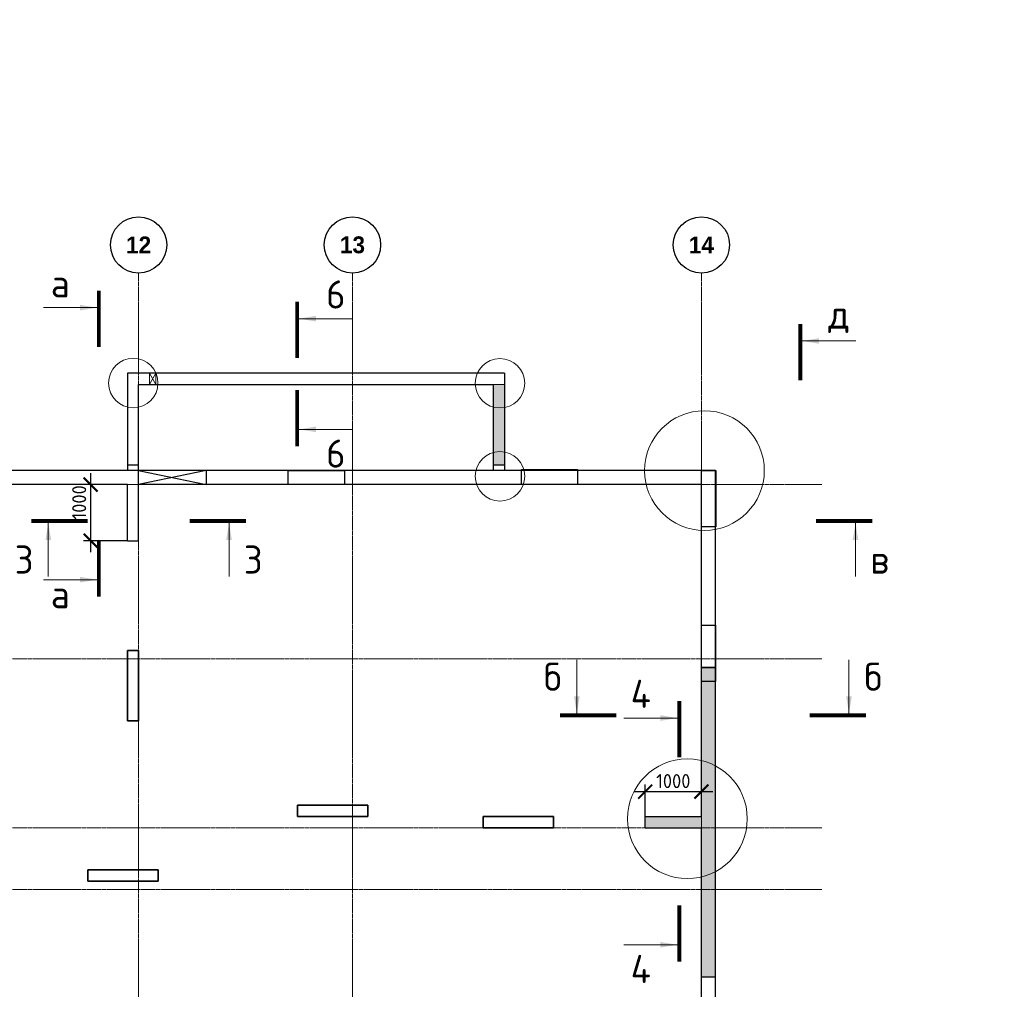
# Model space of a CAD drawing. Header units: millimetres. Extents: x 349531 to 1063351, y -131924 to 96186.
# Tile 69 of 230: x 478836 to 496330, y 30097 to 47331. Entities that reach past the tile are written whole.
import ezdxf

# ---------------------------------------------------------------- set-up
doc = ezdxf.new("R2010")
doc.units = ezdxf.units.MM
doc.linetypes.add('______5', pattern=[1100, 800, -100, 100, -100])
doc.linetypes.add('осевая', pattern=[50.8, 31.75, -6.35, 6.35, -6.35])
doc.layers.add('Колонна_ бетон', color=7, linetype='Continuous', lineweight=50, true_color=0xb4b496)
for name, color, linetype, lineweight in [('Конструкции 0.5', 5, 'Continuous', 50), ('Надписи', 200, 'Continuous', 18), ('Оси', 40, '______5', 18), ('размер', 1, 'Continuous', 25), ('РАЗМЕРЫ', 1, 'Continuous', 9), ('СТЕНЫ', 3, 'Continuous', 30), ('Узлы', 7, 'Continuous', 0)]:
    doc.layers.add(name, color=color, linetype=linetype, lineweight=lineweight)
doc.layers.add('ФВ-2', color=7, linetype='Continuous')
doc.styles.add('Century Gothic', font='GOTHIC.TTF')
doc.styles.add('GOST-2.304_Type-B', font='GOST_Common.ttf')
doc.dimstyles.new('СПДС', dxfattribs={"dimscale": 100, "dimtxt": 2.5, "dimasz": 2.5, "dimexe": 1.25, "dimexo": 0, "dimtad": 1, "dimdec": 0, "dimtxsty": 'GOST-2.304_Type-B', "dimblk": 'ARCHTICK', "dimcen": 2.5, "dimdle": 2, "dimadec": 0, "dimazin": 2, "dimtfac": 0.75, "dimtdec": 0, "dimtmove": 1, "dimatfit": 3, "dimfxl": 1, "dimtolj": 1, "dimarcsym": 1})

# ---------------------------------------------------------------- blocks, each defined once
blk = doc.blocks.new('NSY101')
at = {"color": 0, "linetype": 'ByBlock', "lineweight": -2}
blk.add_circle((0, 0), 50, dxfattribs=at)
blk = doc.blocks.new('СЛОЖНЫЙ_ОБЪЕКТ_19')
at = {"layer": 'Оси', "color": 16, "linetype": 'Continuous', "lineweight": 25, "transparency": 33554687, "xscale": 9.999999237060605, "yscale": 9.999999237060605, "zscale": 9.999999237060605}
blk.add_blockref('NSY101', (41513, -989), dxfattribs=at)
at = {"layer": 'Оси', "color": 16, "linetype": 'Continuous', "lineweight": 25, "transparency": 33554687, "insert": (41513, -989), "char_height": 300, "width": 620, "attachment_point": 5, "style": 'Century Gothic'}
blk.add_mtext('\\A1;{\\fCentury Gothic|i0|b1;\\H300.000000;\\W1.000000;\\C16;12}\\P', dxfattribs=at)
blk = doc.blocks.new('СЛОЖНЫЙ_ОБЪЕКТ_20')
at = {"layer": 'Оси', "color": 16, "linetype": 'Continuous', "lineweight": 25, "transparency": 33554687, "xscale": 9.999999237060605, "yscale": 9.999999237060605, "zscale": 9.999999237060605}
blk.add_blockref('NSY101', (45313, -989), dxfattribs=at)
at = {"layer": 'Оси', "color": 16, "linetype": 'Continuous', "lineweight": 25, "transparency": 33554687, "insert": (45313, -989), "char_height": 300, "width": 620, "attachment_point": 5, "style": 'Century Gothic'}
blk.add_mtext('\\A1;{\\fCentury Gothic|i0|b1;\\H300.000000;\\W1.000000;\\C16;13}\\P', dxfattribs=at)
blk = doc.blocks.new('СЛОЖНЫЙ_ОБЪЕКТ_21')
at = {"layer": 'Оси', "color": 16, "linetype": 'Continuous', "lineweight": 25, "transparency": 33554687, "xscale": 9.999999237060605, "yscale": 9.999999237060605, "zscale": 9.999999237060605}
blk.add_blockref('NSY101', (51513, -989), dxfattribs=at)
at = {"layer": 'Оси', "color": 16, "linetype": 'Continuous', "lineweight": 25, "transparency": 33554687, "insert": (51513, -989), "char_height": 300, "width": 620, "attachment_point": 5, "style": 'Century Gothic'}
blk.add_mtext('\\A1;{\\fCentury Gothic|i0|b1;\\H300.000000;\\W1.000000;\\C16;14}\\P', dxfattribs=at)
blk = doc.blocks.new('оси2')
at = {"layer": 'Оси', "color": 16, "linetype": 'осевая', "lineweight": 0, "transparency": 33554687}
for p, q in [((1020445.5, 5465.4), (1020445.5, -20739.3)), ((1024245.5, 5465.4), (1024245.5, -20739.3)), ((1030445.5, 5465.4), (1030445.5, -20739.3)), ((979200, 1707.1), (1032582.1, 1707.1)), ((979200, -1392.9), (1032582.1, -1392.9)), ((979200, -4392.9), (1032582.1, -4392.9)), ((979200, -5492.9), (1032582.1, -5492.9))]:
    blk.add_line(p, q, dxfattribs=at)
at = {"layer": 'Оси', "color": 16, "linetype": 'Continuous', "lineweight": 25, "transparency": 33554687}
for name in ['СЛОЖНЫЙ_ОБЪЕКТ_19', 'СЛОЖНЫЙ_ОБЪЕКТ_20', 'СЛОЖНЫЙ_ОБЪЕКТ_21']:
    blk.add_blockref(name, (978932, 6954.9), dxfattribs=at)
blk = doc.blocks.new('_ArchTick')
at = {"color": 0, "linetype": 'ByBlock', "const_width": 0.15}
blk.add_lwpolyline([(-0.5, -0.5), (0.5, 0.5)], dxfattribs=at)
blk = doc.blocks.new('*D1588')
at = {"layer": 'DEFPOINTS', "color": 0, "transparency": 16777216}
for p in [(489949, 33610), (490949, 33264), (489949, 33119)]:
    blk.add_point(p, dxfattribs=at)
at = {"layer": 'размер', "color": 0, "lineweight": -2, "transparency": 16777216}
for p, q in [((491149, 33610), (489749, 33610)), ((489949, 33119), (489949, 33735)), ((490949, 33264), (490949, 33735))]:
    blk.add_line(p, q, dxfattribs=at)
at = {"layer": 'размер', "color": 0, "lineweight": -2, "transparency": 16777216, "xscale": 250, "yscale": 250, "zscale": 250, "rotation": 180}
blk.add_blockref('_ArchTick', (489949, 33610), dxfattribs=at)
at = {"layer": 'размер', "color": 0, "lineweight": -2, "transparency": 16777216, "xscale": 250, "yscale": 250, "zscale": 250}
blk.add_blockref('_ArchTick', (490949, 33610), dxfattribs=at)
at = {"layer": 'размер', "color": 0, "transparency": 16777216, "insert": (490449, 33798), "char_height": 250, "attachment_point": 5, "style": 'GOST-2.304_Type-B'}
blk.add_mtext('\\A1;1000', dxfattribs=at)
blk = doc.blocks.new('*D1589')
at = {"layer": 'DEFPOINTS', "color": 0, "transparency": 16777216}
for p in [(480525, 39069), (480097, 38069), (480749, 38069)]:
    blk.add_point(p, dxfattribs=at)
at = {"layer": 'размер', "color": 0, "lineweight": -2, "transparency": 16777216}
for p, q in [((480097, 39269), (480097, 37869)), ((480525, 39069), (479972, 39069)), ((480749, 38069), (479972, 38069))]:
    blk.add_line(p, q, dxfattribs=at)
at = {"layer": 'размер', "color": 0, "lineweight": -2, "transparency": 16777216, "xscale": 250, "yscale": 250, "zscale": 250}
for p, rotation in [((480097, 39069), 90), ((480097, 38069), 270)]:
    blk.add_blockref('_ArchTick', p, dxfattribs=dict(at, rotation=rotation))
at = {"layer": 'размер', "color": 0, "transparency": 16777216, "insert": (479893, 38752), "char_height": 250, "attachment_point": 5, "rotation": 90, "style": 'GOST-2.304_Type-B'}
blk.add_mtext('\\A1;1000', dxfattribs=at)
blk = doc.blocks.new('стены техподполья')
at = {"layer": 'Колонна_ бетон', "color": 180, "linetype": 'Continuous', "lineweight": 35, "transparency": 33554687}
for p, q in [((493536, -3594), (493536, -3594)), ((493536, -3594), (493736, -3594)), ((493536, -3594), (493536, -4844)), ((493736, -3594), (493736, -3594)), ((493736, -4844), (493736, -3594)), ((493736, -4844), (493536, -4844)), ((493536, -4844), (493536, -4844)), ((493736, -4844), (493736, -4844)), ((496561, -6344), (496561, -6544)), ((497811, -6344), (496561, -6344)), ((496561, -6344), (496561, -6344)), ((497811, -6344), (497811, -6344)), ((497811, -6544), (497811, -6344)), ((496561, -6544), (496561, -6544)), ((497811, -6544), (496561, -6544)), ((497811, -6544), (497811, -6544)), ((499856, -6544), (499856, -6744)), ((499856, -6544), (499856, -6544)), ((501106, -6544), (499856, -6544)), ((501106, -6544), (501106, -6744)), ((501106, -6544), (501106, -6544)), ((499856, -6744), (499856, -6744)), ((499856, -6744), (501106, -6744)), ((501106, -6744), (501106, -6744)), ((492836, -7694), (492836, -7494)), ((492836, -7494), (492836, -7494)), ((494086, -7494), (492836, -7494)), ((494086, -7494), (494086, -7494)), ((494086, -7494), (494086, -7694)), ((492836, -7694), (492836, -7694)), ((494086, -7694), (492836, -7694)), ((494086, -7694), (494086, -7694))]:
    blk.add_line(p, q, dxfattribs=at)
at = {"layer": 'СТЕНЫ', "linetype": 'Continuous', "transparency": 33554687}
for p, q in [((493536, 1336), (493536, 1336)), ((493536, 1336), (493536, -394)), ((500236, 1336), (493536, 1336)), ((500236, 1336), (500236, -394)), ((500236, 1336), (500236, 1336)), ((493736, 1136), (493736, 1136)), ((493736, 1136), (500036, 1136)), ((493736, -1644), (493736, 1136)), ((500036, 1136), (500036, 1136)), ((500036, 1136), (500036, -394)), ((493536, -294), (493536, -294)), ((493536, -294), (493736, -294)), ((493736, -294), (493736, -294)), ((500036, -294), (500036, -294)), ((500036, -294), (500236, -294)), ((500236, -294), (500236, -294)), ((503986, -394), (456436, -394)), ((493536, -394), (493536, -394)), ((493736, -394), (493736, -394)), ((494736, -394), (494736, -394)), ((494936, -394), (494936, -644)), ((500036, -394), (500036, -394)), ((500236, -394), (500236, -394)), ((503986, -17294), (503986, -394)), ((503986, -394), (503986, -394)), ((493536, -644), (488436, -644)), ((493536, -1644), (493536, -644)), ((493536, -644), (493536, -644)), ((503736, -644), (493736, -644)), ((493736, -644), (493736, -644)), ((494736, -644), (494736, -644)), ((503736, -6544), (503736, -644)), ((503736, -644), (503736, -644)), ((493536, -1644), (493536, -1644)), ((493536, -1644), (493736, -1644)), ((493736, -1644), (493736, -1644)), ((503736, -3894), (503986, -3894)), ((503736, -3894), (503736, -3894)), ((503986, -3894), (503736, -3894)), ((503986, -3894), (503986, -3894)), ((502736, -6544), (503736, -6544)), ((502736, -6744), (502736, -6544)), ((502736, -6544), (502736, -6544)), ((503736, -6544), (503736, -6544)), ((502736, -6744), (502736, -6744)), ((502736, -6744), (503736, -6744)), ((503736, -17044), (503736, -6744)), ((503736, -6744), (503736, -6744)), ((503736, -9394), (503736, -9394)), ((503736, -9394), (503986, -9394)), ((503986, -9394), (503986, -9394))]:
    blk.add_line(p, q, dxfattribs=at)

msp = doc.modelspace()

# ---------------------------------------------------------------- hatches: boundary and pattern name
at = {"layer": 'размер', "transparency": 33554648}
h = msp.add_hatch(dxfattribs=at)
h.set_pattern_fill('ANGLE', color=1)
h.set_pattern_definition([(0, (3.898, 65817.1865), (0, 6.985), [5.08, -1.905]), (90, (3.898, 65817.1865), (-6.985, 4e-16), [5.08, -1.905])])
h.paths.add_polyline_path([(491203, 35819.8), (490953.2, 35819.8), (490953.2, 34214.8, -0.0630461), (491203, 34119.8)])
h.paths.add_polyline_path([(491203, 34119.8, 0.0630461), (490953.2, 34214.8), (490953.2, 33169.8), (490953.2, 33019.8), (491203, 33019.8)])
h.paths.add_polyline_path([(491203, 33019.8), (490953.1, 33019.8), (490953.1, 32969.8), (490953.2, 32969.8), (490953.2, 32146.2, 0.0630461), (491203, 32241.2)])
h.paths.add_polyline_path([(490953.1, 33169.8), (489953.2, 33169.8), (489953.2, 33019.8), (490953.1, 33019.8)])
h.paths.add_polyline_path([(490953.1, 33019.8), (489953.2, 33019.8), (489953.2, 32969.8), (490953.1, 32969.8)])
h.paths.add_polyline_path([(491203, 31919.8), (490953.2, 31919.8), (490953.2, 30319.8), (491203, 30319.8)])
h.paths.add_polyline_path([(491203, 32241.2, -0.0630461), (490953.2, 32146.2), (490953.2, 31919.8), (491203, 31919.8)])
at = {"layer": 'ФВ-2', "true_color": 0x006272}
h = msp.add_hatch(dxfattribs=at)
h.set_pattern_fill('ANGLE', color=146)
h.set_pattern_definition([(0, (0, 65765.9685), (0, 6.985), [5.08, -1.905]), (90, (0, 65765.9685), (-6.985, 4e-16), [5.08, -1.905])])
h.paths.add_polyline_path([(487249.1, 40848.5), (487449.1, 40848.5), (487449.1, 39418.5), (487249.1, 39418.5)])

# ---------------------------------------------------------------- linework, layer by layer
at = {"layer": 'Надписи', "color": 0}
for centre, radius in [((480853.6, 40872.2, 160), 439.5), ((487369.1, 40869.5, 160), 439.5), ((491002.3, 39317.2, 720), 1064.1), ((487369.1, 39215.3, 320), 439.5), ((490699.1, 33129.3, 360), 1064.1)]:
    msp.add_circle(centre, radius, dxfattribs=at)
at = {"layer": 'размер'}
for points in [[(482149.1, 39318.5), (480949.1, 39068.5)], [(480949.3, 39318.5), (482149.1, 39068.5)]]:
    msp.add_lwpolyline(points, dxfattribs=at)
for points in [[(483609.1, 39318.5), (484609.1, 39318.5), (484609.1, 39068.5), (483609.1, 39068.5)], [(487749.1, 39333.9), (488748.9, 39333.9), (488748.9, 39068.5), (487749.1, 39068.5)], [(490949.1, 39318.5), (491202.1, 39318.5), (491202.1, 38318.3), (490949.1, 38318.3)], [(490949.2, 36568.5), (491199.1, 36568.5), (491199.1, 35568.5), (490949.2, 35568.5)]]:
    msp.add_lwpolyline(points, close=True, dxfattribs=at)
at = {"layer": 'РАЗМЕРЫ', "color": 1, "elevation": -160}
msp.add_lwpolyline([(481199.2, 41048.5), (481254.2, 41048.5), (481254.2, 40848.5), (481144.2, 40848.5), (481144.2, 41048.5), (481254.2, 41048.5), (481144.2, 40848.5), (481144.2, 41045.7), (481254.2, 40848.5)], dxfattribs=at)
at = {"layer": 'РАЗМЕРЫ', "color": 1, "elevation": 160}
msp.add_lwpolyline([(487249.1, 40848.5), (487449.1, 40848.5), (487449.1, 39418.5), (487249.1, 39418.5)], close=True, dxfattribs=at)
at = {"layer": 'Узлы', "color": 1, "linetype": 'Continuous', "lineweight": 0}
for p, q in [((480207.3, 42213.3, -720), (479257.3, 42213.3, -720)), ((483801.6, 42017, -200), (484751.6, 42017, -200)), ((492740.2, 41621.2, -720), (493690.2, 41621.2, -720)), ((483801.6, 40049.4, -200), (484751.6, 40049.4, -200)), ((479344.8, 38385.4, 360), (479344.8, 37435.4, 360)), ((482555.8, 38385.4, 360), (482555.8, 37435.4, 360)), ((493686.1, 38385.4, 360), (493686.1, 37435.4, 360)), ((480207.3, 37378.2, -720), (479257.3, 37378.2, -720)), ((488735.5, 35002.4), (488735.5, 35952.4)), ((493570.7, 35002.4), (493570.7, 35952.4)), ((490521.4, 34919, 360), (489571.4, 34919, 360)), ((490521.4, 30889.2, 360), (489571.4, 30889.2, 360))]:
    msp.add_line(p, q, dxfattribs=at)
at = {"layer": 'Узлы', "color": 1, "linetype": 'Continuous', "lineweight": 0, "const_width": 70}
for points, elevation in [([(480242.3, 42513.3), (480242.3, 41513.3)], -720), ([(483766.6, 42317), (483766.6, 41317)], -200), ([(492705.2, 41921.2), (492705.2, 40921.2)], -720), ([(483766.6, 39749.4), (483766.6, 40749.4)], -200), ([(479044.8, 38420.4), (480044.8, 38420.4)], 360), ([(482855.8, 38420.4), (481855.8, 38420.4)], 360), ([(493986.1, 38420.4), (492986.1, 38420.4)], 360), ([(480242.3, 37078.2), (480242.3, 38078.2)], -720), ([(490556.4, 35219), (490556.4, 34219)], 360), ([(490556.4, 30589.2), (490556.4, 31589.2)], 360)]:
    msp.add_lwpolyline(points, dxfattribs=dict(at, elevation=elevation))
for points in [[(488435.5, 34967.4), (489435.5, 34967.4)], [(493870.7, 34967.4), (492870.7, 34967.4)]]:
    msp.add_lwpolyline(points, dxfattribs=at)
at = {"layer": 'Узлы', "color": 1, "linetype": 'Continuous', "lineweight": 0}
for points in [[(480207.3, 42213.3, -720), (479906.9, 42163.1, -720), (479906.9, 42263.6, -720)], [(483801.6, 42017, -200), (484102, 41966.7, -200), (484102, 42067.3, -200)], [(492740.2, 41621.2, -720), (493040.7, 41570.9, -720), (493040.7, 41671.5, -720)], [(483801.6, 40049.4, -200), (484102, 39999.1, -200), (484102, 40099.7, -200)], [(479344.8, 38385.4, 360), (479294.5, 38084.9, 360), (479395.1, 38084.9, 360)], [(482555.8, 38385.4, 360), (482505.5, 38084.9, 360), (482606, 38084.9, 360)], [(493686.1, 38385.4, 360), (493635.8, 38084.9, 360), (493736.3, 38084.9, 360)], [(480207.3, 37378.2, -720), (479906.9, 37327.9, -720), (479906.9, 37428.5, -720)], [(488735.5, 35002.4), (488685.2, 35302.8), (488785.8, 35302.8)], [(493570.7, 35002.4), (493520.4, 35302.8), (493620.9, 35302.8)], [(490521.4, 34919, 360), (490220.9, 34969.3, 360), (490220.9, 34868.8, 360)], [(490521.4, 30889.2, 360), (490220.9, 30939.5, 360), (490220.9, 30839, 360)]]:
    msp.add_solid(points, dxfattribs=at)

# ---------------------------------------------------------------- block references
at = {"layer": 'Конструкции 0.5'}
msp.add_blockref('стены техподполья', (-12786.7, 39712.1, 160), dxfattribs=at)
at = {"layer": 'РАЗМЕРЫ'}
msp.add_blockref('оси2', (-539496.3, 37361.4, -200), dxfattribs=at)

# ---------------------------------------------------------------- texts
at = {"layer": 'Узлы', "color": 1, "linetype": 'Continuous', "lineweight": 0, "char_height": 500, "attachment_point": 5, "style": 'GOST-2.304_Type-B'}
for s, heights, insert in [('а', [0], (479557.3, 42643.3, -720)), ('6', [0], (484451.6, 42447, -200)), ('д', [0], (493390.2, 42051.2, -720)), ('6', [0], (484451.6, 39619.4, -200)), ('3', [0], (478914.8, 37735.4, 360)), ('3', [0], (482985.8, 37735.4, 360)), ('в', [500], (494116.1, 37735.4, 360)), ('а', [0], (479557.3, 37119.6, -720)), ('б', [0], (488305.5, 35652.4)), ('б', [0], (494000.7, 35652.4)), ('4', [0], (489871.4, 35349, 360)), ('4', [0], (489871.4, 30459.2, 360))]:
    msp.add_mtext_dynamic_manual_height_columns(s, width=723.88, gutter_width=25, heights=heights, dxfattribs=dict(at, insert=insert))

# ---------------------------------------------------------------- dimensions: what is measured, and where the dimension line sits
at = {"layer": 'размер'}
dim = msp.add_linear_dim(base=(480097.2, 38068.5, 160), p1=(480525.1, 39068.5, 160), p2=(480749.3, 38068.5, 160), angle=90, dimstyle='СПДС', dxfattribs=at)
dim.commit()
dim.dimension.update_dxf_attribs({"geometry": '*D1589', "text_midpoint": (480081, 38751.5, 160), "dimtype": 160})
dim = msp.add_linear_dim(base=(489949.3, 33610), p1=(490949.3, 33264.3), p2=(489949.3, 33118.5), dimstyle='СПДС', dxfattribs=at)
dim.commit()
dim.dimension.update_dxf_attribs({"geometry": '*D1588', "text_midpoint": (490449.3, 33797.5)})

doc.saveas('drawing.dxf')
